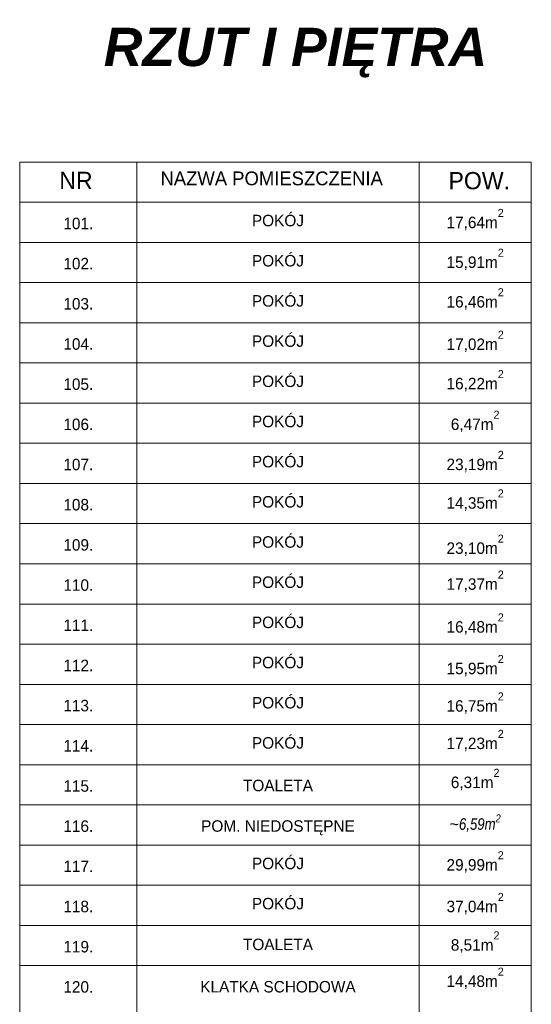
# Model space of a CAD drawing. Header units: metres. Extents: x 7506757 to 756746378, y 5735207 to 582114514.
# Tile 85 of 256: x 7565240 to 7571917, y 5863654 to 5876518. Entities that reach past the tile are written whole.
import ezdxf

# ---------------------------------------------------------------- set-up
doc = ezdxf.new("R2010")
doc.units = ezdxf.units.M
doc.header["$MEASUREMENT"] = 0
for name, color, linetype, lineweight in [('046', 7, 'CONTINUOUS', 18), ('2D - Ogolne1', 7, 'CONTINUOUS', 13), ('2D - Ogolne46', 7, 'CONTINUOUS', 18), ('m_ociany1', 7, 'CONTINUOUS', 13), ('opis1', 7, 'CONTINUOUS', 13)]:
    doc.layers.add(name, color=color, linetype=linetype, lineweight=lineweight)
doc.styles.add('GENERATED_STYLE_1', font='arial.ttf')
doc.styles.add('GENERATED_STYLE_2', font='txt')
doc.styles.add('GENERATED_STYLE_3', font='arialbi.ttf')
doc.styles.add('GENERATED_STYLE_4', font='txt')

msp = doc.modelspace()

# ---------------------------------------------------------------- linework, layer by layer
at = {"layer": 'm_ociany1', "linetype": 'Continuous'}
for p, q in [((7565239.6, 5874658.5), (7571917.4, 5874658.5)), ((7565239.6, 5874658.5), (7565239.6, 5862583.5)), ((7566769.4, 5874658.5), (7566769.4, 5863108.5)), ((7570451.9, 5874658.5), (7570451.9, 5863108.5)), ((7571917.4, 5874658.5), (7571917.4, 5862583.5)), ((7565239.6, 5874133.5), (7571917.4, 5874133.5)), ((7565239.6, 5873608.5), (7571917.4, 5873608.5)), ((7565239.6, 5873083.5), (7571917.4, 5873083.5)), ((7565239.6, 5872558.5), (7571917.4, 5872558.5)), ((7565239.6, 5872033.5), (7571917.4, 5872033.5)), ((7565239.6, 5871508.5), (7571917.4, 5871508.5)), ((7565239.6, 5870983.5), (7571917.4, 5870983.5)), ((7565239.6, 5870458.5), (7571917.4, 5870458.5)), ((7565239.6, 5869933.5), (7571917.4, 5869933.5)), ((7565239.6, 5869408.5), (7571917.4, 5869408.5)), ((7565239.6, 5868883.5), (7571917.4, 5868883.5)), ((7565239.6, 5868358.5), (7571917.4, 5868358.5)), ((7565239.6, 5867833.5), (7571917.4, 5867833.5)), ((7565239.6, 5867308.5), (7571917.4, 5867308.5)), ((7565239.6, 5866783.5), (7571917.4, 5866783.5)), ((7565239.6, 5866258.5), (7571917.4, 5866258.5)), ((7565239.6, 5865733.5), (7571917.4, 5865733.5)), ((7565239.6, 5865208.5), (7571917.4, 5865208.5)), ((7565239.6, 5864683.5), (7571917.4, 5864683.5)), ((7565239.6, 5864158.5), (7571917.4, 5864158.5))]:
    msp.add_line(p, q, dxfattribs=at)

# ---------------------------------------------------------------- texts
at = {"layer": '046', "linetype": 'Continuous', "insert": (7571341.8, 5875761.7), "char_height": 500, "attachment_point": 9, "style": 'GENERATED_STYLE_3'}
msp.add_mtext('{RZUT I PIĘTRA}', dxfattribs=at)
at = {"layer": '2D - Ogolne1', "linetype": 'Continuous', "insert": (7571184.6, 5865883), "char_height": 150, "attachment_point": 8, "style": 'GENERATED_STYLE_1'}
msp.add_mtext('\\A1;{\\fArial|b0|i0|c238|p38;~\\fArial Narrow Europa Środkowa|b0|i1|c0|p34;6,59m\\A1{\\H0.7x;\\S2^  ;}}', dxfattribs=at)
at = {"layer": '2D - Ogolne46', "linetype": 'Continuous'}
for s, insert, char_height, attachment_point, style in [('{POW.}', (7570837, 5874299.7), 225, 7, 'GENERATED_STYLE_4'), ('{17,64m\\A1{\\H0.7x;\\S2^  ;}}', (7571184.6, 5873766.2), 150, 8, 'GENERATED_STYLE_2'), ('{15,91m\\A1{\\H0.7x;\\S2^  ;}}', (7571184.6, 5873246.4), 150, 8, 'GENERATED_STYLE_2'), ('{16,46m\\A1{\\H0.7x;\\S2^  ;}}', (7571184.6, 5872729.6), 150, 8, 'GENERATED_STYLE_2'), ('{17,02m\\A1{\\H0.7x;\\S2^  ;}}', (7571184.6, 5872175), 150, 8, 'GENERATED_STYLE_2'), ('{16,22m\\A1{\\H0.7x;\\S2^  ;}}', (7571184.6, 5871660.6), 150, 8, 'GENERATED_STYLE_2'), ('{6,47m\\A1{\\H0.7x;\\S2^  ;}}', (7571184.6, 5871129.5), 150, 8, 'GENERATED_STYLE_2'), ('{23,19m\\A1{\\H0.7x;\\S2^  ;}}', (7571184.6, 5870605.2), 150, 8, 'GENERATED_STYLE_2'), ('{14,35m\\A1{\\H0.7x;\\S2^  ;}}', (7571184.6, 5870101.1), 150, 8, 'GENERATED_STYLE_2'), ('{23,10m\\A1{\\H0.7x;\\S2^  ;}}', (7571184.6, 5869510.7), 150, 8, 'GENERATED_STYLE_2'), ('{17,37m\\A1{\\H0.7x;\\S2^  ;}}', (7571184.6, 5869041.3), 150, 8, 'GENERATED_STYLE_2'), ('{16,48m\\A1{\\H0.7x;\\S2^  ;}}', (7571184.6, 5868481.7), 150, 8, 'GENERATED_STYLE_2'), ('{15,95m\\A1{\\H0.7x;\\S2^  ;}}', (7571184.6, 5867938.5), 150, 8, 'GENERATED_STYLE_2'), ('{16,75m\\A1{\\H0.7x;\\S2^  ;}}', (7571184.6, 5867449), 150, 8, 'GENERATED_STYLE_2'), ('{17,23m\\A1{\\H0.7x;\\S2^  ;}}', (7571184.6, 5866960), 150, 8, 'GENERATED_STYLE_2'), ('{6,31m\\A1{\\H0.7x;\\S2^  ;}}', (7571184.6, 5866450.7), 150, 8, 'GENERATED_STYLE_2'), ('{29,99m\\A1{\\H0.7x;\\S2^  ;}}', (7571184.6, 5865373.1), 150, 8, 'GENERATED_STYLE_2'), ('{37,04m\\A1{\\H0.7x;\\S2^  ;}}', (7571184.6, 5864828.9), 150, 8, 'GENERATED_STYLE_2'), ('{8,51m\\A1{\\H0.7x;\\S2^  ;}}', (7571184.6, 5864326.5), 150, 8, 'GENERATED_STYLE_2'), ('{14,48m\\A1{\\H0.7x;\\S2^  ;}}', (7571184.6, 5863852.8), 150, 8, 'GENERATED_STYLE_2')]:
    msp.add_mtext(s, dxfattribs=dict(at, insert=insert, char_height=char_height, attachment_point=attachment_point, style=style))
at = {"layer": 'opis1', "linetype": 'Continuous'}
for s, insert, char_height, attachment_point, style in [('{NAZWA POMIESZCZENIA}', (7568528.6, 5874534.9), 180, 2, 'GENERATED_STYLE_4'), ('{NR}', (7565756.6, 5874531.1), 225, 1, 'GENERATED_STYLE_4'), ('{101.}', (7566004.5, 5873931.2), 150, 2, 'GENERATED_STYLE_2'), ('{POKÓJ}', (7568610.6, 5873969), 150, 2, 'GENERATED_STYLE_2'), ('{102.}', (7566004.5, 5873406.2), 150, 2, 'GENERATED_STYLE_2'), ('{POKÓJ}', (7568610.6, 5873444), 150, 2, 'GENERATED_STYLE_2'), ('{103.}', (7566004.5, 5872881.2), 150, 2, 'GENERATED_STYLE_2'), ('{POKÓJ}', (7568610.6, 5872919), 150, 2, 'GENERATED_STYLE_2'), ('{104.}', (7566004.5, 5872356.2), 150, 2, 'GENERATED_STYLE_2'), ('{POKÓJ}', (7568610.6, 5872394), 150, 2, 'GENERATED_STYLE_2'), ('{105.}', (7566004.5, 5871831.2), 150, 2, 'GENERATED_STYLE_2'), ('{POKÓJ}', (7568610.6, 5871869), 150, 2, 'GENERATED_STYLE_2'), ('{POKÓJ}', (7568610.6, 5871344), 150, 2, 'GENERATED_STYLE_2'), ('{106.}', (7566004.5, 5871306.2), 150, 2, 'GENERATED_STYLE_2'), ('{POKÓJ}', (7568610.6, 5870819), 150, 2, 'GENERATED_STYLE_2'), ('{107.}', (7566004.5, 5870781.2), 150, 2, 'GENERATED_STYLE_2'), ('{POKÓJ}', (7568610.6, 5870294), 150, 2, 'GENERATED_STYLE_2'), ('{108.}', (7566004.5, 5870256.2), 150, 2, 'GENERATED_STYLE_2'), ('{POKÓJ}', (7568610.6, 5869769), 150, 2, 'GENERATED_STYLE_2'), ('{109.}', (7566004.5, 5869731.2), 150, 2, 'GENERATED_STYLE_2'), ('{POKÓJ}', (7568610.6, 5869244), 150, 2, 'GENERATED_STYLE_2'), ('{110.}', (7566004.5, 5869206.2), 150, 2, 'GENERATED_STYLE_2'), ('{POKÓJ}', (7568610.6, 5868719), 150, 2, 'GENERATED_STYLE_2'), ('{111.}', (7566004.5, 5868681.2), 150, 2, 'GENERATED_STYLE_2'), ('{POKÓJ}', (7568610.6, 5868194), 150, 2, 'GENERATED_STYLE_2'), ('{112.}', (7566004.5, 5868156.2), 150, 2, 'GENERATED_STYLE_2'), ('{POKÓJ}', (7568610.6, 5867669), 150, 2, 'GENERATED_STYLE_2'), ('{113.}', (7566004.5, 5867631.2), 150, 2, 'GENERATED_STYLE_2'), ('{114.}', (7566004.5, 5867106.2), 150, 2, 'GENERATED_STYLE_2'), ('{POKÓJ}', (7568610.6, 5867144), 150, 2, 'GENERATED_STYLE_2'), ('{115.}', (7566004.5, 5866581.2), 150, 2, 'GENERATED_STYLE_2'), ('{TOALETA}', (7568610.6, 5866587.6), 150, 2, 'GENERATED_STYLE_2'), ('{116.}', (7566004.5, 5866056.2), 150, 2, 'GENERATED_STYLE_2'), ('{POM. NIEDOSTĘPNE}', (7568610.6, 5866058.1), 150, 2, 'GENERATED_STYLE_2'), ('{117.}', (7566004.5, 5865531.2), 150, 2, 'GENERATED_STYLE_2'), ('{POKÓJ}', (7568610.6, 5865569), 150, 2, 'GENERATED_STYLE_2'), ('{POKÓJ}', (7568610.6, 5865044), 150, 2, 'GENERATED_STYLE_2'), ('{118.}', (7566004.5, 5865006.2), 150, 2, 'GENERATED_STYLE_2'), ('{TOALETA}', (7568610.6, 5864511.3), 150, 2, 'GENERATED_STYLE_2'), ('{119.}', (7566004.5, 5864481.2), 150, 2, 'GENERATED_STYLE_2'), ('{120.}', (7566004.5, 5863956.2), 150, 2, 'GENERATED_STYLE_2'), ('{KLATKA SCHODOWA}', (7568610.6, 5863958.1), 150, 2, 'GENERATED_STYLE_2')]:
    msp.add_mtext(s, dxfattribs=dict(at, insert=insert, char_height=char_height, attachment_point=attachment_point, style=style))

doc.saveas('drawing.dxf')
